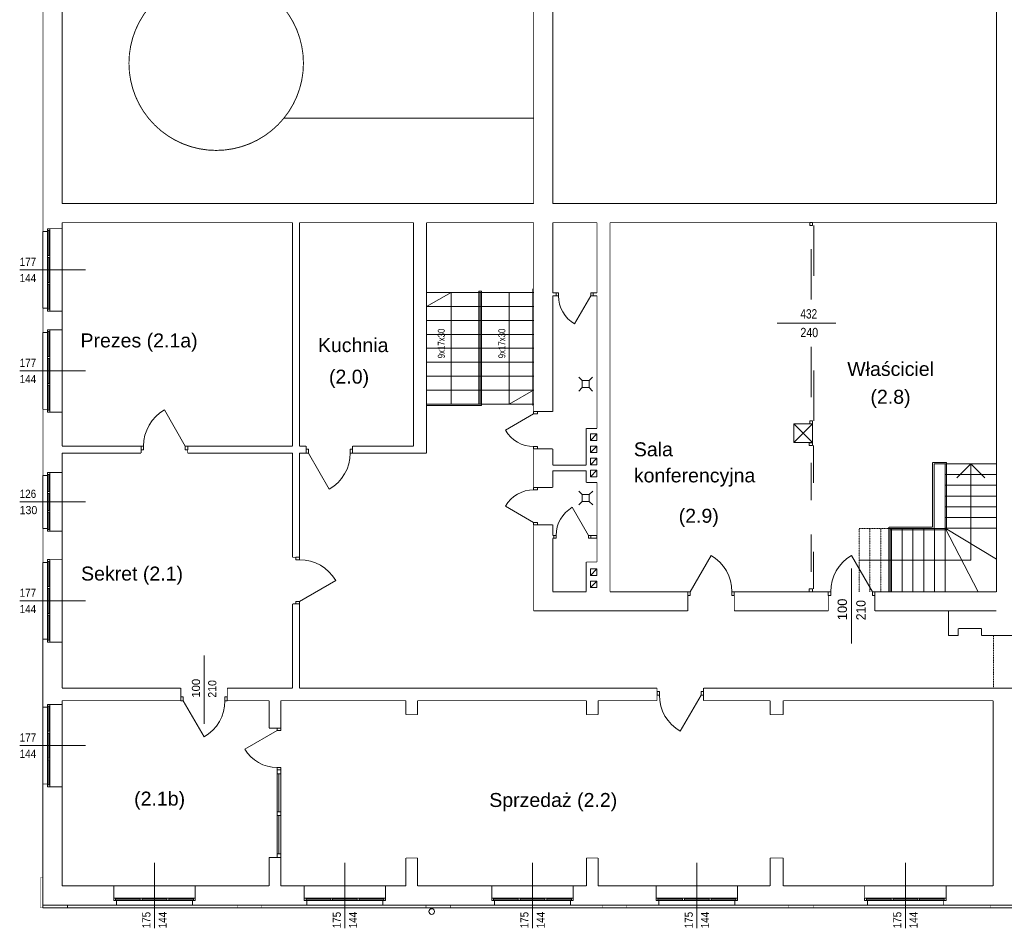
# Model space of a CAD drawing. Header units: millimetres. Extents: x 27545 to 248933, y 18062 to 157451.
# Tile 8 of 19: x 125041 to 146190, y 22548 to 42068. Entities that reach past the tile are written whole.
import ezdxf
from ezdxf.enums import TextEntityAlignment as Align

# ---------------------------------------------------------------- set-up
doc = ezdxf.new("R2010")
doc.units = ezdxf.units.MM
doc.linetypes.add('PRZER__D_UGIE_KRESKI', pattern=[0.352778, 0.282222, -0.070556])
doc.linetypes.add('PRZERYWANA', pattern=[0.2, 0.05, -0.05, 0.05, -0.05])
for name, color, linetype, lineweight in [('BLOKI_TEKSTOWE', 7, 'Continuous', 0), ('ECIANY_WEWNETRZNE', 7, 'Continuous', 0), ('ECIANY_ZEWNETRZNE', 7, 'Continuous', 0), ('KONSTRUKCJE_SPECJALNE', 7, 'Continuous', 0), ('LINIE_I_KRESKI', 7, 'Continuous', 0), ('MEBLE_I_WYPOSA_ENIE', 7, 'Continuous', 0), ('OSIE_KONSTRUKCYJNE', 7, 'Continuous', 0), ('SCIANY_PODDASZA', 7, 'Continuous', 0)]:
    doc.layers.add(name, color=color, linetype=linetype, lineweight=lineweight)
doc.styles.get("Standard").update_dxf_attribs({"font": 'arial.ttf'})

# ---------------------------------------------------------------- blocks, each defined once
blk = doc.blocks.new('TEXT_1382')
at = {"color": 5, "width": 0.867857}
blk.add_text('175', height=0.175, rotation=90, dxfattribs=at).set_placement((3.208, -0.44))
blk = doc.blocks.new('TEXT_1383')
at = {"color": 5, "width": 0.867857}
blk.add_text('144', height=0.175, rotation=90, dxfattribs=at).set_placement((3.558, -0.44))
blk = doc.blocks.new('TEXT_1384')
at = {"color": 5, "width": 0.867857}
blk.add_text('175', height=0.175, rotation=90, dxfattribs=at).set_placement((7.298, -0.44))
blk = doc.blocks.new('TEXT_1385')
at = {"color": 5, "width": 0.867857}
blk.add_text('144', height=0.175, rotation=90, dxfattribs=at).set_placement((7.648, -0.44))
blk = doc.blocks.new('TEXT_1386')
at = {"color": 5, "width": 0.867857}
blk.add_text('175', height=0.175, rotation=90, dxfattribs=at).set_placement((11.328, -0.44))
blk = doc.blocks.new('TEXT_1387')
at = {"color": 5, "width": 0.867857}
blk.add_text('144', height=0.175, rotation=90, dxfattribs=at).set_placement((11.678, -0.44))
blk = doc.blocks.new('TEXT_1388')
at = {"color": 5, "width": 0.867857}
blk.add_text('175', height=0.175, rotation=90, dxfattribs=at).set_placement((14.858, -0.44))
blk = doc.blocks.new('TEXT_1389')
at = {"color": 5, "width": 0.867857}
blk.add_text('144', height=0.175, rotation=90, dxfattribs=at).set_placement((15.208, -0.44))
blk = doc.blocks.new('TEXT_1390')
at = {"color": 5, "width": 0.867857}
blk.add_text('175', height=0.175, rotation=90, dxfattribs=at).set_placement((19.338, -0.44))
blk = doc.blocks.new('TEXT_1391')
at = {"color": 5, "width": 0.867857}
blk.add_text('144', height=0.175, rotation=90, dxfattribs=at).set_placement((19.688, -0.44))
blk = doc.blocks.new('TEXT_1428')
at = {"color": 5, "width": 0.867857}
blk.add_text('177', height=0.175, rotation=360, dxfattribs=at).set_placement((0.4, 3.572))
blk = doc.blocks.new('TEXT_1429')
at = {"color": 5, "width": 0.867857}
blk.add_text('144', height=0.175, rotation=360, dxfattribs=at).set_placement((0.4, 3.222))
blk = doc.blocks.new('TEXT_1468')
at = {"color": 5, "width": 0.867857}
blk.add_text('177', height=0.175, rotation=360, dxfattribs=at).set_placement((0.4, 6.682))
blk = doc.blocks.new('TEXT_1469')
at = {"color": 5, "width": 0.867857}
blk.add_text('144', height=0.175, rotation=360, dxfattribs=at).set_placement((0.4, 6.332))
blk = doc.blocks.new('TEXT_1470')
at = {"color": 5, "width": 0.867857}
blk.add_text('126', height=0.175, rotation=360, dxfattribs=at).set_placement((0.4, 8.807))
blk = doc.blocks.new('TEXT_1471')
at = {"color": 5, "width": 0.925715}
blk.add_text('130', height=0.175, rotation=360, dxfattribs=at).set_placement((0.4, 8.457))
blk = doc.blocks.new('TEXT_1472')
at = {"color": 5, "width": 0.867857}
blk.add_text('177', height=0.175, rotation=360, dxfattribs=at).set_placement((0.4, 13.792))
blk = doc.blocks.new('TEXT_1473')
at = {"color": 5, "width": 0.867857}
blk.add_text('144', height=0.175, rotation=360, dxfattribs=at).set_placement((0.4, 13.442))
blk = doc.blocks.new('TEXT_1474')
at = {"color": 5, "width": 0.867857}
blk.add_text('177', height=0.175, rotation=360, dxfattribs=at).set_placement((0.4, 11.622))
blk = doc.blocks.new('TEXT_1475')
at = {"color": 5, "width": 0.867857}
blk.add_text('144', height=0.175, rotation=360, dxfattribs=at).set_placement((0.4, 11.272))
blk = doc.blocks.new('TEXT_1490')
at = {"color": 5, "width": 0.771429}
blk.add_text('432', height=0.2, rotation=360, dxfattribs=at).set_placement((17.17, 12.66))
blk = doc.blocks.new('TEXT_1491')
at = {"color": 5, "width": 0.816807}
blk.add_text('240', height=0.2, rotation=360, dxfattribs=at).set_placement((17.17, 12.26))
blk = doc.blocks.new('TEXT_1492')
at = {"color": 5, "width": 0.991837}
blk.add_text('100', height=0.2, rotation=90, dxfattribs=at).set_placement((18.169, 6.18))
blk = doc.blocks.new('TEXT_1493')
at = {"color": 5, "width": 0.925715}
blk.add_text('210', height=0.2, rotation=90, dxfattribs=at).set_placement((18.569, 6.18))
blk = doc.blocks.new('TEXT_1494')
at = {"color": 5, "width": 0.991837}
blk.add_text('100', height=0.175, rotation=90, dxfattribs=at).set_placement((4.273, 4.515))
blk = doc.blocks.new('TEXT_1495')
at = {"color": 5, "width": 0.925715}
blk.add_text('210', height=0.175, rotation=90, dxfattribs=at).set_placement((4.623, 4.515))
blk = doc.blocks.new('TEXT_17')
at = {"color": 7, "width": 0.804396}
blk.add_text('9x17x30', height=0.15, rotation=90, dxfattribs=at).set_placement((10.756, 11.805), align=Align.MIDDLE_LEFT)
blk = doc.blocks.new('TEXT_19')
at = {"color": 7, "width": 0.804396}
blk.add_text('9x17x30', height=0.15, rotation=90, dxfattribs=at).set_placement((9.456, 11.805), align=Align.MIDDLE_LEFT)

msp = doc.modelspace()

# ---------------------------------------------------------------- linework, layer by layer
at = {"layer": 'ECIANY_WEWNETRZNE', "color": 7, "linetype": 'Continuous'}
for p, q in [((146020.54871, 43998.12089), (146020.54871, 38118.12089)), ((142070.54871, 37708.12089), (142010.54871, 37708.12089)), ((146020.54871, 37708.12089), (146020.54871, 29778.12089)), ((142070.54871, 32978.12089), (142070.54871, 33388.12089)), ((142010.54871, 32988.12089), (142010.54871, 32978.12089)), ((142070.54871, 32978.12089), (142010.54871, 32978.12089)), ((142010.54871, 29778.12089), (142070.54871, 29778.12089))]:
    msp.add_line(p, q, dxfattribs=at)
at = {"layer": 'ECIANY_WEWNETRZNE', "color": 30, "linetype": 'Continuous'}
for p, q in [((142010.54871, 37648.12089), (142010.54871, 37708.12089)), ((142010.54871, 37708.12089), (142070.54871, 37708.12089)), ((142070.54871, 37648.12089), (142010.54871, 37648.12089)), ((142070.54871, 37708.12089), (142070.54871, 37648.12089)), ((142100.54871, 37648.12089), (142100.54871, 36568.12089)), ((142040.54871, 37138.12089), (142040.54871, 36058.12089)), ((142040.54871, 33958.12089), (142040.54871, 35038.12089)), ((142100.54871, 33448.12089), (142100.54871, 34528.12089)), ((128598.33401, 32908.12089), (128149.13401, 33686.15812)), ((136080.54871, 33648.12089), (136080.54871, 33597.32089)), ((136160.54871, 33648.12089), (136080.54871, 33648.12089)), ((136160.54871, 33597.32089), (136160.54871, 33648.12089)), ((136080.54871, 33597.32089), (135475.71657, 33248.12089)), ((136080.54871, 33597.32089), (136160.54871, 33597.32089)), ((142070.54871, 33448.12089), (142010.54871, 33448.12089)), ((142010.54871, 33448.12089), (142010.54871, 33388.12089)), ((142070.54871, 33388.12089), (142070.54871, 33448.12089)), ((142010.54871, 33388.12089), (142070.54871, 33388.12089)), ((127649.13401, 32908.12089), (127699.93401, 32908.12089)), ((127649.13401, 32828.12089), (127649.13401, 32908.12089)), ((127699.93401, 32828.12089), (127649.13401, 32828.12089)), ((127699.93401, 32908.12089), (127699.93401, 32828.12089)), ((128649.13401, 32908.12089), (128598.33401, 32908.12089)), ((128598.33401, 32908.12089), (128598.33401, 32828.12089)), ((128598.33401, 32828.12089), (128649.13401, 32828.12089)), ((128649.13401, 32828.12089), (128649.13401, 32908.12089)), ((131242.4048, 32838.12089), (131191.6048, 32838.12089)), ((131191.6048, 32838.12089), (131191.6048, 32758.12089)), ((131242.4048, 32758.12089), (131242.4048, 32838.12089)), ((132140.8048, 32758.12089), (132140.8048, 32838.12089)), ((132140.8048, 32838.12089), (132191.6048, 32838.12089)), ((132191.6048, 32838.12089), (132191.6048, 32758.12089)), ((136080.54871, 32848.12089), (136080.54871, 32898.92089)), ((136080.54871, 32898.92089), (136160.54871, 32898.92089)), ((136160.54871, 32848.12089), (136080.54871, 32848.12089)), ((136160.54871, 32898.92089), (136160.54871, 32848.12089)), ((142000.54871, 32918.12089), (142000.54871, 32978.12089)), ((142000.54871, 32978.12089), (142070.54871, 32978.12089)), ((142070.54871, 32918.12089), (142000.54871, 32918.12089)), ((142070.54871, 32978.12089), (142070.54871, 32918.12089)), ((142095.14871, 32918.12089), (142095.14871, 32118.12089)), ((131191.6048, 32758.12089), (131242.4048, 32758.12089)), ((131242.4048, 32758.12089), (131691.6048, 31980.08367)), ((132191.6048, 32758.12089), (132140.8048, 32758.12089)), ((142044.34871, 32548.12089), (142044.34871, 31748.12089)), ((136080.54871, 32018.32339), (136080.54871, 31967.52339)), ((136160.54871, 32018.32339), (136080.54871, 32018.32339)), ((136080.54871, 31967.52339), (136160.54871, 31967.52339)), ((136160.54871, 31967.52339), (136160.54871, 32018.32339)), ((136080.54871, 31269.12339), (135475.71657, 31618.32339)), ((136080.54871, 31218.32339), (136080.54871, 31269.12339)), ((136080.54871, 31269.12339), (136160.54871, 31269.12339)), ((136160.54871, 31218.32339), (136080.54871, 31218.32339)), ((136160.54871, 31269.12339), (136160.54871, 31218.32339)), ((142044.34871, 30208.12089), (142044.34871, 31008.12089)), ((130970.54871, 30467.32089), (130970.54871, 30518.12089)), ((130970.54871, 30518.12089), (131050.54871, 30518.12089)), ((131050.54871, 30467.32089), (130970.54871, 30467.32089)), ((131050.54871, 30518.12089), (131050.54871, 30467.32089)), ((139441.34871, 29778.12089), (139890.54871, 30556.15812)), ((142095.14871, 29838.12089), (142095.14871, 30638.12089)), ((143358.94338, 29778.12089), (142909.74338, 30556.15812)), ((131050.54871, 29568.92089), (131828.58594, 30018.12089)), ((142070.54871, 29838.12089), (142000.54871, 29838.12089)), ((142000.54871, 29838.12089), (142000.54871, 29778.12089)), ((142070.54871, 29778.12089), (142070.54871, 29838.12089)), ((139390.54871, 29778.12089), (139441.34871, 29778.12089)), ((139390.54871, 29698.12089), (139390.54871, 29778.12089)), ((139441.34871, 29698.12089), (139390.54871, 29698.12089)), ((139441.34871, 29778.12089), (139441.34871, 29698.12089)), ((140390.54871, 29778.12089), (140339.74871, 29778.12089)), ((140339.74871, 29778.12089), (140339.74871, 29698.12089)), ((140339.74871, 29698.12089), (140390.54871, 29698.12089)), ((140390.54871, 29698.12089), (140390.54871, 29778.12089)), ((142000.54871, 29778.12089), (142070.54871, 29778.12089)), ((142409.74338, 29778.12089), (142460.54338, 29778.12089)), ((142409.74338, 29698.12089), (142409.74338, 29778.12089)), ((142460.54338, 29698.12089), (142409.74338, 29698.12089)), ((142460.54338, 29778.12089), (142460.54338, 29698.12089)), ((143409.74338, 29778.12089), (143358.94338, 29778.12089)), ((143358.94338, 29778.12089), (143358.94338, 29698.12089)), ((143358.94338, 29698.12089), (143409.74338, 29698.12089)), ((143409.74338, 29698.12089), (143409.74338, 29778.12089)), ((131050.54871, 29568.92089), (130970.54871, 29568.92089)), ((130970.54871, 29568.92089), (130970.54871, 29518.12089)), ((130970.54871, 29518.12089), (131050.54871, 29518.12089)), ((131050.54871, 29518.12089), (131050.54871, 29568.92089)), ((128551.34871, 27518.12089), (128500.54871, 27518.12089)), ((128500.54871, 27518.12089), (128500.54871, 27438.12089)), ((128551.34871, 27438.12089), (128551.34871, 27518.12089)), ((129449.74871, 27438.12089), (129449.74871, 27518.12089)), ((129449.74871, 27518.12089), (129500.54871, 27518.12089)), ((129500.54871, 27518.12089), (129500.54871, 27438.12089)), ((138781.34871, 27638.12089), (138730.54871, 27638.12089)), ((138730.54871, 27638.12089), (138730.54871, 27558.12089)), ((138730.54871, 27558.12089), (138781.34871, 27558.12089)), ((138781.34871, 27558.12089), (138781.34871, 27638.12089)), ((139679.74871, 27558.12089), (139230.54871, 26780.08367)), ((139679.74871, 27558.12089), (139679.74871, 27638.12089)), ((139679.74871, 27638.12089), (139730.54871, 27638.12089)), ((139730.54871, 27558.12089), (139679.74871, 27558.12089)), ((139730.54871, 27638.12089), (139730.54871, 27558.12089)), ((128500.54871, 27438.12089), (128551.34871, 27438.12089)), ((128551.34871, 27438.12089), (129000.54871, 26660.08367)), ((129500.54871, 27438.12089), (129449.74871, 27438.12089)), ((130569.13951, 26799.23648), (129877.70483, 26400.03648)), ((130569.13951, 26850.03648), (130569.13951, 26799.23648)), ((130649.13951, 26850.03648), (130569.13951, 26850.03648)), ((130569.13951, 26799.23648), (130649.13951, 26799.23648)), ((130649.13951, 26799.23648), (130649.13951, 26850.03648)), ((130569.13951, 25950.03648), (130569.13951, 26000.83648)), ((130569.13951, 26000.83648), (130649.13951, 26000.83648)), ((130569.13951, 25950.03648), (130569.13951, 24070.16326)), ((130649.13951, 25950.03648), (130569.13951, 25950.03648)), ((130649.13951, 25950.03648), (130569.13951, 25950.03648)), ((130649.13951, 25870.03648), (130569.13951, 25870.03648)), ((130609.13951, 25870.03648), (130609.13951, 25050.09987)), ((130649.13951, 26000.83648), (130649.13951, 25950.03648)), ((130649.13951, 24070.16326), (130649.13951, 25950.03648)), ((130649.13951, 25050.09987), (130569.13951, 25050.09987)), ((130649.13951, 24970.09987), (130569.13951, 24970.09987)), ((130609.13951, 24970.09987), (130609.13951, 24150.16326)), ((130649.13951, 24150.16326), (130569.13951, 24150.16326)), ((130569.13951, 24070.16326), (130649.13951, 24070.16326))]:
    msp.add_line(p, q, dxfattribs=at)
at = {"layer": 'ECIANY_WEWNETRZNE', "color": 161, "linetype": 'Continuous'}
for p, q in [((141310.54871, 35548.12089), (142570.54871, 35548.12089)), ((142909.74338, 28668.12089), (142909.74338, 30278.12089)), ((129000.54871, 28408.12089), (129000.54871, 26938.12089))]:
    msp.add_line(p, q, dxfattribs=at)
at = {"layer": 'ECIANY_WEWNETRZNE', "color": 1, "linetype": 'Continuous'}
for p, q in [((142070.54871, 33388.12089), (141670.54871, 33388.12089)), ((141670.54871, 33388.12089), (141670.54871, 32988.12089)), ((141670.54871, 32988.12089), (142070.54871, 33388.12089)), ((142070.54871, 32988.12089), (141670.54871, 33388.12089)), ((142070.54871, 32988.12089), (142070.54871, 33388.12089)), ((141670.54871, 32988.12089), (142070.54871, 32988.12089))]:
    msp.add_line(p, q, dxfattribs=at)
at = {"layer": 'ECIANY_WEWNETRZNE', "color": 196, "linetype": 'Continuous', "const_width": 20}
for points in [[(136080.54871, 43998.12089), (136080.54871, 38118.12089)], [(136490.54871, 38118.12089), (136490.54871, 43998.12089)], [(146020.54871, 41728.12089), (146020.54871, 38118.12089)], [(136080.54871, 38118.12089), (125950.54871, 38118.12089)], [(146020.54871, 38118.12089), (136490.54871, 38118.12089)], [(125950.54871, 37708.12089), (130900.54871, 37708.12089)], [(130900.54871, 37708.12089), (130900.54871, 32908.12089)], [(131050.54871, 32908.12089), (131050.54871, 37708.12089)], [(131050.54871, 37708.12089), (133500.54871, 37708.12089)], [(133500.54871, 37708.12089), (133500.54871, 32908.12089)], [(133780.54871, 37708.12089), (136080.54871, 37708.12089)], [(133780.54871, 32758.12089), (133780.54871, 37708.12089)], [(136080.54871, 37708.12089), (136080.54871, 33648.12089)], [(136490.54871, 37708.12089), (137440.54871, 37708.12089)], [(136490.54871, 36197.8443), (136490.54871, 37708.12089)], [(137440.54871, 37708.12089), (137440.54871, 36197.8443)], [(137720.54871, 37708.12089), (142010.54871, 37708.12089)], [(137720.54871, 33288.12089), (137720.54871, 37708.12089)], [(142070.54871, 37708.12089), (146020.54871, 37708.12089)], [(146020.54871, 37708.12089), (146020.54871, 29778.12089)], [(136490.54871, 33648.12089), (136490.54871, 36137.8443)], [(137440.54871, 36137.8443), (137440.54871, 33288.12089)], [(136080.54871, 33648.12089), (136490.54871, 33648.12089)], [(137440.54871, 33288.12089), (137210.54871, 33288.12089)], [(137210.54871, 33288.12089), (137210.54871, 32498.12089)], [(137720.54871, 32128.12089), (137720.54871, 33288.12089)], [(127649.13401, 32908.12089), (125950.54871, 32908.12089)], [(127649.13401, 32758.12089), (127649.13401, 32908.12089)], [(128649.13401, 32758.12089), (128649.13401, 32908.12089)], [(130900.54871, 32908.12089), (128649.13401, 32908.12089)], [(130900.54871, 32908.12089), (130850.54871, 32908.12089)], [(131191.6048, 32908.12089), (131050.54871, 32908.12089)], [(131191.6048, 32758.12089), (131191.6048, 32908.12089)], [(132191.6048, 32758.12089), (132191.6048, 32908.12089)], [(133500.54871, 32908.12089), (132191.6048, 32908.12089)], [(136080.54871, 32848.12089), (136490.54871, 32848.12089)], [(136080.54871, 32848.12089), (136080.54871, 32018.32339)], [(136490.54871, 32498.12089), (136490.54871, 32848.12089)], [(125950.54871, 32758.12089), (127649.13401, 32758.12089)], [(128649.13401, 32758.12089), (130900.54871, 32758.12089)], [(130850.54871, 32758.12089), (130900.54871, 32758.12089)], [(130900.54871, 32758.12089), (130900.54871, 30518.12089)], [(131050.54871, 30518.12089), (131050.54871, 32758.12089)], [(131050.54871, 32758.12089), (131191.6048, 32758.12089)], [(132191.6048, 32758.12089), (133780.54871, 32758.12089)], [(136490.54871, 32018.32339), (136490.54871, 32378.12089)], [(137210.54871, 32378.12089), (137210.54871, 32128.12089)], [(136080.54871, 32018.32339), (136490.54871, 32018.32339)], [(137210.54871, 32128.12089), (137440.54871, 32128.12089)], [(137440.54871, 32128.12089), (137440.54871, 30418.12089)], [(137720.54871, 30418.12089), (137720.54871, 32128.12089)], [(136080.54871, 31218.32339), (136490.54871, 31218.32339)], [(136080.54871, 31218.32339), (136080.54871, 29368.12089)], [(136490.54871, 30988.12089), (136490.54871, 31218.32339)], [(136490.54871, 29778.12089), (136490.54871, 30928.12089)], [(130900.54871, 30518.12089), (131050.54871, 30518.12089)], [(137440.54871, 30418.12089), (137210.54871, 30418.12089)], [(137210.54871, 30418.12089), (137210.54871, 29778.12089)], [(137720.54871, 29778.12089), (137720.54871, 30418.12089)], [(137210.54871, 29778.12089), (136490.54871, 29778.12089)], [(139390.54871, 29778.12089), (137720.54871, 29778.12089)], [(139390.54871, 29368.12089), (139390.54871, 29778.12089)], [(140390.54871, 29368.12089), (140390.54871, 29778.12089)], [(142409.74338, 29778.12089), (140390.54871, 29778.12089)], [(142409.74338, 29368.12089), (142409.74338, 29778.12089)], [(143409.74338, 29368.12089), (143409.74338, 29778.12089)], [(146020.54871, 29778.12089), (143409.74338, 29778.12089)], [(130900.54871, 29518.12089), (131050.54871, 29518.12089)], [(130900.54871, 29518.12089), (130900.54871, 27708.12089)], [(131050.54871, 27708.12089), (131050.54871, 29518.12089)], [(136080.54871, 29368.12089), (139390.54871, 29368.12089)], [(140390.54871, 29368.12089), (142409.74338, 29368.12089)], [(143409.74338, 29368.12089), (146020.54871, 29368.12089)], [(145201.24451, 29368.12089), (144990.54871, 29368.12089)], [(144990.54871, 29368.12089), (144990.54871, 28838.12089)], [(145701.24451, 29368.12089), (145201.24451, 29368.12089)], [(146020.54871, 29368.12089), (145701.24451, 29368.12089)], [(145701.24451, 28988.12089), (145201.24451, 28988.12089)], [(145201.24451, 28838.12089), (145201.24451, 28988.12089)], [(145701.24451, 28838.12089), (145701.24451, 28988.12089)], [(144990.54871, 28838.12089), (145201.24451, 28838.12089)], [(145701.24451, 28838.12089), (146020.54871, 28838.12089)], [(146020.54871, 28838.12089), (146430.54871, 28838.12089)], [(128500.54871, 27708.12089), (125950.54871, 27708.12089)], [(128500.54871, 27708.12089), (128500.54871, 27438.12089)], [(129500.54871, 27708.12089), (129500.54871, 27438.12089)], [(130900.54871, 27708.12089), (129500.54871, 27708.12089)], [(138730.54871, 27708.12089), (131050.54871, 27708.12089)], [(138730.54871, 27708.12089), (138730.54871, 27438.12089)], [(139730.54871, 27708.12089), (139730.54871, 27438.12089)], [(146359.77103, 27708.12089), (139730.54871, 27708.12089)], [(125950.54871, 27438.12089), (128500.54871, 27438.12089)], [(129500.54871, 27438.12089), (130399.13951, 27438.12089)], [(130399.13951, 27438.12089), (130399.13951, 26850.03648)], [(130649.13951, 26850.03648), (130649.13951, 27438.12089)], [(130649.13951, 27438.12089), (133337.47589, 27438.12089)], [(133337.47589, 27438.12089), (133337.47589, 27137.99411)], [(133587.47589, 27137.99411), (133587.47589, 27438.12089)], [(133587.47589, 27438.12089), (137215.11652, 27438.12089)], [(137215.11652, 27438.12089), (137215.11652, 27137.99411)], [(137465.11652, 27137.99411), (137465.11652, 27438.12089)], [(137465.11652, 27438.12089), (138730.54871, 27438.12089)], [(139730.54871, 27438.12089), (141160.54871, 27438.12089)], [(141160.54871, 27438.12089), (141160.54871, 27137.99411)], [(141440.54871, 27137.99411), (141440.54871, 27438.12089)], [(141440.54871, 27438.12089), (145949.77103, 27438.12089)], [(145949.77103, 27438.12089), (145949.77103, 23458.12089)], [(133337.47589, 27137.99411), (133587.47589, 27137.99411)], [(137215.11652, 27137.99411), (137465.11652, 27137.99411)], [(141160.54871, 27137.99411), (141440.54871, 27137.99411)], [(130399.13951, 26850.03648), (130649.13951, 26850.03648)], [(130399.13951, 24070.16326), (130649.13951, 24070.16326)], [(130399.13951, 24070.16326), (130399.13951, 23458.12089)], [(130649.13951, 23458.12089), (130649.13951, 24070.16326)], [(133587.47589, 24058.12089), (133337.47589, 24058.12089)], [(133337.47589, 24058.12089), (133337.47589, 23458.12089)], [(133587.47589, 23458.12089), (133587.47589, 24058.12089)], [(137465.11652, 24058.12089), (137215.11652, 24058.12089)], [(137215.11652, 24058.12089), (137215.11652, 23458.12089)], [(137465.11652, 23458.12089), (137465.11652, 24058.12089)], [(141440.54871, 24058.12089), (141160.54871, 24058.12089)], [(141160.54871, 24058.12089), (141160.54871, 23458.12089)], [(141440.54871, 23458.12089), (141440.54871, 24058.12089)]]:
    msp.add_lwpolyline(points, dxfattribs=at)
at = {"layer": 'ECIANY_WEWNETRZNE', "color": 30, "linetype": 'Continuous'}
for centre, radius, start, end in [((128598.33401, 32908.12089), 898.4, 120, 180), ((136080.54871, 33597.32089), 698.4, 209.999999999, 270), ((131242.4048, 32758.12089), 898.4, 300, 0), ((136080.54871, 31269.12339), 698.4, 90, 150.000000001), ((131050.54871, 29568.92089), 898.4, 29.999999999, 90), ((139441.34871, 29778.12089), 898.4, 0, 60), ((143358.94338, 29778.12089), 898.4, 120, 180), ((139679.74871, 27558.12089), 898.4, 180, 240), ((128551.34871, 27438.12089), 898.4, 300, 0), ((130569.13951, 26799.23648), 798.4, 209.999999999, 270)]:
    msp.add_arc(centre, radius, start, end, dxfattribs=at)
at = {"layer": 'ECIANY_ZEWNETRZNE', "color": 30, "linetype": 'Continuous'}
for p, q in [((125540.54871, 37518.12089), (125540.54871, 35868.12089)), ((125690.54871, 37578.12089), (125640.54871, 37578.12089)), ((125640.54871, 37578.12089), (125640.54871, 35808.12089)), ((125640.54871, 37538.12089), (125690.54871, 37538.12089)), ((125665.54871, 37001.45423), (125665.54871, 37538.12089)), ((125690.54871, 35808.12089), (125690.54871, 37578.12089)), ((125950.54871, 35808.12089), (125950.54871, 37578.12089)), ((125640.54871, 37001.45423), (125690.54871, 37001.45423)), ((125640.54871, 36961.45423), (125690.54871, 36961.45423)), ((125665.54871, 36424.78756), (125665.54871, 36961.45423)), ((125640.54871, 36424.78756), (125690.54871, 36424.78756)), ((125640.54871, 36384.78756), (125690.54871, 36384.78756)), ((125665.54871, 35848.12089), (125665.54871, 36384.78756)), ((125640.54871, 35848.12089), (125690.54871, 35848.12089)), ((125640.54871, 35808.12089), (125690.54871, 35808.12089)), ((125540.54871, 35348.12089), (125540.54871, 33698.12089)), ((125690.54871, 35408.12089), (125640.54871, 35408.12089)), ((125640.54871, 35408.12089), (125640.54871, 33638.12089)), ((125640.54871, 35368.12089), (125690.54871, 35368.12089)), ((125665.54871, 34831.45423), (125665.54871, 35368.12089)), ((125690.54871, 33638.12089), (125690.54871, 35408.12089)), ((125950.54871, 33638.12089), (125950.54871, 35408.12089)), ((125640.54871, 34831.45423), (125690.54871, 34831.45423)), ((125640.54871, 34791.45423), (125690.54871, 34791.45423)), ((125665.54871, 34254.78756), (125665.54871, 34791.45423)), ((125640.54871, 34254.78756), (125690.54871, 34254.78756)), ((125640.54871, 34214.78756), (125690.54871, 34214.78756)), ((125665.54871, 33678.12089), (125665.54871, 34214.78756)), ((125640.54871, 33678.12089), (125690.54871, 33678.12089)), ((125640.54871, 33638.12089), (125690.54871, 33638.12089)), ((125540.54871, 32278.12089), (125540.54871, 31138.12089)), ((125690.54871, 32338.12089), (125640.54871, 32338.12089)), ((125640.54871, 32338.12089), (125640.54871, 31078.12089)), ((125640.54871, 32298.12089), (125690.54871, 32298.12089)), ((125665.54871, 31931.45423), (125665.54871, 32298.12089)), ((125690.54871, 31078.12089), (125690.54871, 32338.12089)), ((125950.54871, 31078.12089), (125950.54871, 32338.12089)), ((125640.54871, 31931.45423), (125690.54871, 31931.45423)), ((125640.54871, 31891.45423), (125690.54871, 31891.45423)), ((125665.54871, 31524.78756), (125665.54871, 31891.45423)), ((125640.54871, 31524.78756), (125690.54871, 31524.78756)), ((125640.54871, 31484.78756), (125690.54871, 31484.78756)), ((125665.54871, 31118.12089), (125665.54871, 31484.78756)), ((125640.54871, 31118.12089), (125690.54871, 31118.12089)), ((125640.54871, 31078.12089), (125690.54871, 31078.12089)), ((125690.54871, 30468.12089), (125640.54871, 30468.12089)), ((125640.54871, 30468.12089), (125640.54871, 28698.12089)), ((125690.54871, 28698.12089), (125690.54871, 30468.12089)), ((125950.54871, 28698.12089), (125950.54871, 30468.12089)), ((125540.54871, 30408.12089), (125540.54871, 28758.12089)), ((125640.54871, 30428.12089), (125690.54871, 30428.12089)), ((125665.54871, 29891.45423), (125665.54871, 30428.12089)), ((125640.54871, 29891.45423), (125690.54871, 29891.45423)), ((125640.54871, 29851.45423), (125690.54871, 29851.45423)), ((125665.54871, 29314.78756), (125665.54871, 29851.45423)), ((125640.54871, 29314.78756), (125690.54871, 29314.78756)), ((125640.54871, 29274.78756), (125690.54871, 29274.78756)), ((125665.54871, 28738.12089), (125665.54871, 29274.78756)), ((125640.54871, 28738.12089), (125690.54871, 28738.12089)), ((125640.54871, 28698.12089), (125690.54871, 28698.12089)), ((125540.54871, 27298.12089), (125540.54871, 25648.12089)), ((125690.54871, 27358.12089), (125640.54871, 27358.12089)), ((125640.54871, 27358.12089), (125640.54871, 25588.12089)), ((125640.54871, 27318.12089), (125690.54871, 27318.12089)), ((125665.54871, 26781.45423), (125665.54871, 27318.12089)), ((125690.54871, 25588.12089), (125690.54871, 27358.12089)), ((125950.54871, 25588.12089), (125950.54871, 27358.12089)), ((125640.54871, 26781.45423), (125690.54871, 26781.45423)), ((125640.54871, 26741.45423), (125690.54871, 26741.45423)), ((125665.54871, 26204.78756), (125665.54871, 26741.45423)), ((125640.54871, 26204.78756), (125690.54871, 26204.78756)), ((125640.54871, 26164.78756), (125690.54871, 26164.78756)), ((125665.54871, 25628.12089), (125665.54871, 26164.78756)), ((125640.54871, 25628.12089), (125690.54871, 25628.12089)), ((125640.54871, 25588.12089), (125690.54871, 25588.12089)), ((128810.54871, 23458.12089), (127060.54871, 23458.12089)), ((132900.54871, 23458.12089), (131150.54871, 23458.12089)), ((136930.54871, 23458.12089), (135180.54871, 23458.12089)), ((140460.54871, 23458.12089), (138710.54871, 23458.12089)), ((144940.54871, 23458.12089), (143190.54871, 23458.12089)), ((128810.54871, 23198.12089), (127060.54871, 23198.12089)), ((127060.54871, 23198.12089), (127060.54871, 23148.12089)), ((127060.54871, 23148.12089), (128810.54871, 23148.12089)), ((127100.54871, 23148.12089), (127100.54871, 23198.12089)), ((127630.54871, 23173.12089), (127100.54871, 23173.12089)), ((127630.54871, 23148.12089), (127630.54871, 23198.12089)), ((127670.54871, 23148.12089), (127670.54871, 23198.12089)), ((128200.54871, 23173.12089), (127670.54871, 23173.12089)), ((128200.54871, 23148.12089), (128200.54871, 23198.12089)), ((128240.54871, 23148.12089), (128240.54871, 23198.12089)), ((128770.54871, 23173.12089), (128240.54871, 23173.12089)), ((128770.54871, 23148.12089), (128770.54871, 23198.12089)), ((128810.54871, 23148.12089), (128810.54871, 23198.12089)), ((132900.54871, 23198.12089), (131150.54871, 23198.12089)), ((131150.54871, 23198.12089), (131150.54871, 23148.12089)), ((131150.54871, 23148.12089), (132900.54871, 23148.12089)), ((131190.54871, 23148.12089), (131190.54871, 23198.12089)), ((131720.54871, 23173.12089), (131190.54871, 23173.12089)), ((131720.54871, 23148.12089), (131720.54871, 23198.12089)), ((131760.54871, 23148.12089), (131760.54871, 23198.12089)), ((132290.54871, 23173.12089), (131760.54871, 23173.12089)), ((132290.54871, 23148.12089), (132290.54871, 23198.12089)), ((132330.54871, 23148.12089), (132330.54871, 23198.12089)), ((132860.54871, 23173.12089), (132330.54871, 23173.12089)), ((132860.54871, 23148.12089), (132860.54871, 23198.12089)), ((132900.54871, 23148.12089), (132900.54871, 23198.12089)), ((136930.54871, 23198.12089), (135180.54871, 23198.12089)), ((135180.54871, 23198.12089), (135180.54871, 23148.12089)), ((135180.54871, 23148.12089), (136930.54871, 23148.12089)), ((135220.54871, 23148.12089), (135220.54871, 23198.12089)), ((135750.54871, 23173.12089), (135220.54871, 23173.12089)), ((135750.54871, 23148.12089), (135750.54871, 23198.12089)), ((135790.54871, 23148.12089), (135790.54871, 23198.12089)), ((136320.54871, 23173.12089), (135790.54871, 23173.12089)), ((136320.54871, 23148.12089), (136320.54871, 23198.12089)), ((136360.54871, 23148.12089), (136360.54871, 23198.12089)), ((136890.54871, 23173.12089), (136360.54871, 23173.12089)), ((136890.54871, 23148.12089), (136890.54871, 23198.12089)), ((136930.54871, 23148.12089), (136930.54871, 23198.12089)), ((140460.54871, 23198.12089), (138710.54871, 23198.12089)), ((138710.54871, 23198.12089), (138710.54871, 23148.12089)), ((138710.54871, 23148.12089), (140460.54871, 23148.12089)), ((138750.54871, 23148.12089), (138750.54871, 23198.12089)), ((139280.54871, 23173.12089), (138750.54871, 23173.12089)), ((139280.54871, 23148.12089), (139280.54871, 23198.12089)), ((139320.54871, 23148.12089), (139320.54871, 23198.12089)), ((139850.54871, 23173.12089), (139320.54871, 23173.12089)), ((139850.54871, 23148.12089), (139850.54871, 23198.12089)), ((139890.54871, 23148.12089), (139890.54871, 23198.12089)), ((140420.54871, 23173.12089), (139890.54871, 23173.12089)), ((140420.54871, 23148.12089), (140420.54871, 23198.12089)), ((140460.54871, 23148.12089), (140460.54871, 23198.12089)), ((144940.54871, 23198.12089), (143190.54871, 23198.12089)), ((143190.54871, 23198.12089), (143190.54871, 23148.12089)), ((143190.54871, 23148.12089), (144940.54871, 23148.12089)), ((143230.54871, 23148.12089), (143230.54871, 23198.12089)), ((143760.54871, 23173.12089), (143230.54871, 23173.12089)), ((143760.54871, 23148.12089), (143760.54871, 23198.12089)), ((143800.54871, 23148.12089), (143800.54871, 23198.12089)), ((144330.54871, 23173.12089), (143800.54871, 23173.12089)), ((144330.54871, 23148.12089), (144330.54871, 23198.12089)), ((144370.54871, 23148.12089), (144370.54871, 23198.12089)), ((144900.54871, 23173.12089), (144370.54871, 23173.12089)), ((144900.54871, 23148.12089), (144900.54871, 23198.12089)), ((144940.54871, 23148.12089), (144940.54871, 23198.12089)), ((127120.54871, 23048.12089), (128750.54871, 23048.12089)), ((131210.54871, 23048.12089), (132840.54871, 23048.12089)), ((135240.54871, 23048.12089), (136870.54871, 23048.12089)), ((138770.54871, 23048.12089), (140400.54871, 23048.12089)), ((143250.54871, 23048.12089), (144880.54871, 23048.12089))]:
    msp.add_line(p, q, dxfattribs=at)
at = {"layer": 'ECIANY_ZEWNETRZNE', "color": 161, "linetype": 'Continuous'}
for p, q in [((125040.54871, 36693.12089), (126450.54871, 36693.12089)), ((125040.54871, 34523.12089), (126450.54871, 34523.12089)), ((125040.54871, 31708.12089), (126450.54871, 31708.12089)), ((125040.54871, 29583.12089), (126450.54871, 29583.12089)), ((125040.54871, 26473.12089), (126450.54871, 26473.12089)), ((127935.54871, 22548.12089), (127935.54871, 23958.12089)), ((132025.54871, 22548.12089), (132025.54871, 23958.12089)), ((136055.54871, 22548.12089), (136055.54871, 23958.12089)), ((139585.54871, 22548.12089), (139585.54871, 23958.12089)), ((144065.54871, 22548.12089), (144065.54871, 23958.12089))]:
    msp.add_line(p, q, dxfattribs=at)
at = {"layer": 'ECIANY_ZEWNETRZNE', "color": 1, "linetype": 'Continuous'}
for p, q in [((126070.54871, 23048.12089), (125540.54871, 23048.12089)), ((125540.54871, 23048.12089), (125540.54871, 22988.12089)), ((125540.54871, 22988.12089), (126070.54871, 22988.12089)), ((126070.54871, 22988.12089), (126070.54871, 23048.12089))]:
    msp.add_line(p, q, dxfattribs=at)
at = {"layer": 'ECIANY_ZEWNETRZNE', "color": 196, "linetype": 'Continuous'}
for points, const_width in [([(125540.54871, 44408.12089), (125540.54871, 37518.12089)], 20), ([(125950.54871, 38118.12089), (125950.54871, 43998.12089)], 20), ([(125950.54871, 37578.12089), (125950.54871, 37708.12089)], 20), ([(125540.54871, 37518.12089), (125640.54871, 37518.12089)], 20), ([(125640.54871, 37518.12089), (125640.54871, 37578.12089)], 20), ([(125640.54871, 37578.12089), (125950.54871, 37578.12089)], 20), ([(125540.54871, 35868.12089), (125640.54871, 35868.12089)], 20), ([(125540.54871, 35868.12089), (125540.54871, 35348.12089)], 20), ([(125640.54871, 35868.12089), (125640.54871, 35808.12089)], 20), ([(125640.54871, 35808.12089), (125950.54871, 35808.12089)], 20), ([(125950.54871, 35408.12089), (125950.54871, 35808.12089)], 20), ([(125540.54871, 35348.12089), (125640.54871, 35348.12089)], 20), ([(125640.54871, 35348.12089), (125640.54871, 35408.12089)], 20), ([(125640.54871, 35408.12089), (125950.54871, 35408.12089)], 20), ([(125540.54871, 33698.12089), (125640.54871, 33698.12089)], 20), ([(125540.54871, 33698.12089), (125540.54871, 32278.12089)], 20), ([(125640.54871, 33698.12089), (125640.54871, 33638.12089)], 20), ([(125640.54871, 33638.12089), (125950.54871, 33638.12089)], 20), ([(125950.54871, 32908.12089), (125950.54871, 33638.12089)], 20), ([(125950.54871, 32338.12089), (125950.54871, 32758.12089)], 20), ([(125540.54871, 32278.12089), (125640.54871, 32278.12089)], 20), ([(125640.54871, 32278.12089), (125640.54871, 32338.12089)], 20), ([(125640.54871, 32338.12089), (125950.54871, 32338.12089)], 20), ([(125540.54871, 31138.12089), (125640.54871, 31138.12089)], 20), ([(125540.54871, 31138.12089), (125540.54871, 30408.12089)], 20), ([(125640.54871, 31138.12089), (125640.54871, 31078.12089)], 20), ([(125640.54871, 31078.12089), (125950.54871, 31078.12089)], 20), ([(125950.54871, 30468.12089), (125950.54871, 31078.12089)], 20), ([(125640.54871, 30408.12089), (125640.54871, 30468.12089)], 20), ([(125640.54871, 30468.12089), (125950.54871, 30468.12089)], 20), ([(125540.54871, 30408.12089), (125640.54871, 30408.12089)], 20), ([(125540.54871, 28758.12089), (125640.54871, 28758.12089)], 20), ([(125540.54871, 28758.12089), (125540.54871, 27298.12089)], 20), ([(125640.54871, 28758.12089), (125640.54871, 28698.12089)], 20), ([(125640.54871, 28698.12089), (125950.54871, 28698.12089)], 20), ([(125950.54871, 27708.12089), (125950.54871, 28698.12089)], 20), ([(125540.54871, 27298.12089), (125640.54871, 27298.12089)], 20), ([(125640.54871, 27298.12089), (125640.54871, 27358.12089)], 20), ([(125640.54871, 27358.12089), (125950.54871, 27358.12089)], 20), ([(125950.54871, 27358.12089), (125950.54871, 27438.12089)], 20), ([(125540.54871, 25648.12089), (125640.54871, 25648.12089)], 20), ([(125540.54871, 25648.12089), (125540.54871, 23048.12089)], 20), ([(125640.54871, 25648.12089), (125640.54871, 25588.12089)], 20), ([(125640.54871, 25588.12089), (125950.54871, 25588.12089)], 20), ([(125950.54871, 23458.12089), (125950.54871, 25588.12089)], 20), ([(125540.54871, 23638.12089), (125480.54871, 23638.12089)], 10), ([(125480.54871, 23638.12089), (125480.54871, 22988.12089)], 10), ([(127060.54871, 23458.12089), (125950.54871, 23458.12089)], 20), ([(127060.54871, 23148.12089), (127060.54871, 23458.12089)], 20), ([(128810.54871, 23148.12089), (128810.54871, 23458.12089)], 20), ([(130399.13951, 23458.12089), (128810.54871, 23458.12089)], 20), ([(131150.54871, 23458.12089), (130649.13951, 23458.12089)], 20), ([(131150.54871, 23148.12089), (131150.54871, 23458.12089)], 20), ([(132900.54871, 23148.12089), (132900.54871, 23458.12089)], 20), ([(133337.47589, 23458.12089), (132900.54871, 23458.12089)], 20), ([(135180.54871, 23458.12089), (133587.47589, 23458.12089)], 20), ([(135180.54871, 23148.12089), (135180.54871, 23458.12089)], 20), ([(136930.54871, 23148.12089), (136930.54871, 23458.12089)], 20), ([(137215.11652, 23458.12089), (136930.54871, 23458.12089)], 20), ([(138710.54871, 23458.12089), (137465.11652, 23458.12089)], 20), ([(138710.54871, 23148.12089), (138710.54871, 23458.12089)], 20), ([(140460.54871, 23148.12089), (140460.54871, 23458.12089)], 20), ([(141160.54871, 23458.12089), (140460.54871, 23458.12089)], 20), ([(143190.54871, 23458.12089), (141440.54871, 23458.12089)], 20), ([(143190.54871, 23148.12089), (143190.54871, 23458.12089)], 20), ([(144940.54871, 23148.12089), (144940.54871, 23458.12089)], 20), ([(145949.77103, 23458.12089), (144940.54871, 23458.12089)], 20), ([(125540.54871, 23048.12089), (127120.54871, 23048.12089)], 20), ([(125540.54871, 22988.12089), (125540.54871, 23048.12089)], 10), ([(126070.54871, 23048.12089), (125540.54871, 23048.12089)], 10), ([(125540.54871, 23048.12089), (125540.54871, 22988.12089)], 10), ([(126070.54871, 22988.12089), (126070.54871, 23048.12089)], 10), ([(127120.54871, 23148.12089), (127060.54871, 23148.12089)], 20), ([(127120.54871, 23048.12089), (127120.54871, 23148.12089)], 20), ([(128750.54871, 23048.12089), (128750.54871, 23148.12089)], 20), ([(128750.54871, 23148.12089), (128810.54871, 23148.12089)], 20), ([(128750.54871, 23048.12089), (131210.54871, 23048.12089)], 20), ([(130240.54871, 23048.12089), (129710.54871, 23048.12089)], 10), ([(129710.54871, 23048.12089), (129710.54871, 22988.12089)], 10), ([(130240.54871, 22988.12089), (130240.54871, 23048.12089)], 10), ([(131210.54871, 23148.12089), (131150.54871, 23148.12089)], 20), ([(131210.54871, 23048.12089), (131210.54871, 23148.12089)], 20), ([(132840.54871, 23048.12089), (132840.54871, 23148.12089)], 20), ([(132840.54871, 23148.12089), (132900.54871, 23148.12089)], 20), ([(132840.54871, 23048.12089), (135240.54871, 23048.12089)], 20), ([(134298.59219, 23048.12089), (133768.59219, 23048.12089)], 10), ([(133768.59219, 23048.12089), (133768.59219, 22988.12089)], 10), ([(134298.59219, 22988.12089), (134298.59219, 23048.12089)], 10), ([(135240.54871, 23148.12089), (135180.54871, 23148.12089)], 20), ([(135240.54871, 23048.12089), (135240.54871, 23148.12089)], 20), ([(136870.54871, 23048.12089), (136870.54871, 23148.12089)], 20), ([(136870.54871, 23148.12089), (136930.54871, 23148.12089)], 20), ([(136870.54871, 23048.12089), (138770.54871, 23048.12089)], 20), ([(138082.2924, 23048.12089), (137552.2924, 23048.12089)], 10), ([(137552.2924, 23048.12089), (137552.2924, 22988.12089)], 10), ([(138082.2924, 22988.12089), (138082.2924, 23048.12089)], 10), ([(138770.54871, 23148.12089), (138710.54871, 23148.12089)], 20), ([(138770.54871, 23048.12089), (138770.54871, 23148.12089)], 20), ([(140400.54871, 23048.12089), (140400.54871, 23148.12089)], 20), ([(140400.54871, 23148.12089), (140460.54871, 23148.12089)], 20), ([(140400.54871, 23048.12089), (143250.54871, 23048.12089)], 20), ([(142090.54871, 23048.12089), (141560.54871, 23048.12089)], 10), ([(141560.54871, 23048.12089), (141560.54871, 22988.12089)], 10), ([(142090.54871, 22988.12089), (142090.54871, 23048.12089)], 10), ([(143250.54871, 23148.12089), (143190.54871, 23148.12089)], 20), ([(143250.54871, 23048.12089), (143250.54871, 23148.12089)], 20), ([(144880.54871, 23048.12089), (144880.54871, 23148.12089)], 20), ([(144880.54871, 23148.12089), (144940.54871, 23148.12089)], 20), ([(144880.54871, 23048.12089), (147450.54871, 23048.12089)], 20), ([(146430.54871, 23048.12089), (145900.54871, 23048.12089)], 10), ([(145900.54871, 23048.12089), (145900.54871, 22988.12089)], 10), ([(125480.54871, 22988.12089), (125540.54871, 22988.12089)], 10), ([(125540.54871, 22988.12089), (126070.54871, 22988.12089)], 10), ([(129710.54871, 22988.12089), (130240.54871, 22988.12089)], 10), ([(133768.59219, 22988.12089), (134298.59219, 22988.12089)], 10), ([(137552.2924, 22988.12089), (138082.2924, 22988.12089)], 10), ([(141560.54871, 22988.12089), (142090.54871, 22988.12089)], 10), ([(145900.54871, 22988.12089), (146430.54871, 22988.12089)], 10)]:
    msp.add_lwpolyline(points, dxfattribs=dict(at, const_width=const_width))
at = {"layer": 'KONSTRUKCJE_SPECJALNE', "color": 7, "linetype": 'Continuous'}
for p, q in [((137123.18967, 34315.47993), (137048.47159, 34390.19802)), ((137123.18967, 34315.47993), (137273.18967, 34315.47993)), ((137123.18967, 34315.47993), (137123.18967, 34165.47993)), ((137273.18967, 34315.47993), (137347.90775, 34390.19802)), ((137273.18967, 34315.47993), (137273.18967, 34165.47993)), ((137123.18967, 34165.47993), (137048.47159, 34090.76185)), ((137273.18967, 34165.47993), (137123.18967, 34165.47993)), ((137273.18967, 34165.47993), (137347.90775, 34090.76185)), ((137125.54871, 31868.12089), (137050.83063, 31942.83897)), ((137275.54871, 31868.12089), (137350.26679, 31942.83897)), ((137125.54871, 31868.12089), (137275.54871, 31868.12089)), ((137125.54871, 31868.12089), (137125.54871, 31718.12089)), ((137275.54871, 31868.12089), (137275.54871, 31718.12089)), ((137125.54871, 31718.12089), (137050.83063, 31643.40281)), ((137275.54871, 31718.12089), (137125.54871, 31718.12089)), ((137275.54871, 31718.12089), (137350.26679, 31643.40281))]:
    msp.add_line(p, q, dxfattribs=at)
at = {"layer": 'LINIE_I_KRESKI', "color": 7, "linetype": 'Continuous'}
for p, q in [((134305.54871, 36208.12089), (133780.54871, 35905.012)), ((133780.54871, 36208.12089), (136080.54871, 36208.12089)), ((134305.54871, 33808.12089), (134305.54871, 36208.12089)), ((134930.54871, 34869.046), (134930.54871, 36208.12089)), ((135555.54871, 33808.12089), (135555.54871, 36208.12089)), ((133780.54871, 35908.12089), (136080.54871, 35908.12089)), ((133780.54871, 35608.12089), (136080.54871, 35608.12089)), ((133780.54871, 35308.12089), (136080.54871, 35308.12089)), ((133780.54871, 35008.12089), (136080.54871, 35008.12089)), ((133780.54871, 34708.12089), (136080.54871, 34708.12089)), ((134930.54871, 33808.12089), (134930.54871, 34869.046)), ((133780.54871, 34408.12089), (136080.54871, 34408.12089)), ((133780.54871, 34108.12089), (136080.54871, 34108.12089)), ((136080.54871, 34111.22979), (135555.54871, 33808.12089)), ((133780.54871, 33808.12089), (136080.54871, 33808.12089)), ((146020.54871, 32528.12089), (144680.54871, 32528.12089)), ((144680.54871, 32528.12089), (144680.54871, 31138.12089)), ((145470.54871, 32527.00997), (145170.54871, 32227.00997)), ((145470.54871, 30458.12089), (145470.54871, 32527.00997)), ((145470.54871, 32527.00997), (145770.54871, 32227.00997)), ((146020.54871, 32297.12089), (144920.54871, 32297.12089)), ((146020.54871, 32066.12089), (144920.54871, 32066.12089)), ((146020.54871, 31835.12089), (144920.54871, 31835.12089)), ((146020.54871, 31604.12089), (144920.54871, 31604.12089)), ((146020.54871, 31373.12089), (144920.54871, 31373.12089)), ((143740.54871, 29778.12089), (143740.54871, 31138.12089)), ((146020.54871, 31142.12089), (144920.54871, 31142.12089)), ((146020.54871, 30478.52268), (144920.88313, 31142.10689)), ((145626.42881, 29778.12089), (144922.92187, 31141.34085)), ((143072.54871, 30458.12089), (145470.54871, 30458.12089)), ((125540.54871, 22988.12089), (125540.54871, 29358.12089)), ((125540.54871, 22988.12089), (217240.54871, 22988.12089))]:
    msp.add_line(p, q, dxfattribs=at)
at = {"layer": 'LINIE_I_KRESKI', "color": 1, "linetype": 'Continuous'}
for p, q in [((137440.54871, 33168.12089), (137300.54871, 33028.12089)), ((137300.54871, 33028.12089), (137300.54871, 33168.12089)), ((137300.54871, 33168.12089), (137440.54871, 33168.12089)), ((137300.54871, 33028.12089), (137440.54871, 33028.12089)), ((137440.54871, 33028.12089), (137440.54871, 33168.12089)), ((137440.54871, 32908.12089), (137300.54871, 32768.12089)), ((137300.54871, 32768.12089), (137300.54871, 32908.12089)), ((137300.54871, 32908.12089), (137440.54871, 32908.12089)), ((137440.54871, 32768.12089), (137440.54871, 32908.12089)), ((137300.54871, 32768.12089), (137440.54871, 32768.12089)), ((137440.54871, 32648.12089), (137300.54871, 32508.12089)), ((137300.54871, 32508.12089), (137300.54871, 32648.12089)), ((137300.54871, 32648.12089), (137440.54871, 32648.12089)), ((137440.54871, 32508.12089), (137440.54871, 32648.12089)), ((137300.54871, 32508.12089), (137440.54871, 32508.12089)), ((137440.54871, 32388.12089), (137300.54871, 32248.12089)), ((137300.54871, 32248.12089), (137300.54871, 32388.12089)), ((137300.54871, 32388.12089), (137440.54871, 32388.12089)), ((137440.54871, 32248.12089), (137440.54871, 32388.12089)), ((137300.54871, 32248.12089), (137440.54871, 32248.12089)), ((137440.54871, 30268.12089), (137300.54871, 30128.12089)), ((137300.54871, 30128.12089), (137300.54871, 30268.12089)), ((137300.54871, 30268.12089), (137440.54871, 30268.12089)), ((137440.54871, 30128.12089), (137440.54871, 30268.12089)), ((137300.54871, 30128.12089), (137440.54871, 30128.12089)), ((137440.54871, 30008.12089), (137300.54871, 29868.12089)), ((137300.54871, 29868.12089), (137300.54871, 30008.12089)), ((137300.54871, 30008.12089), (137440.54871, 30008.12089)), ((137300.54871, 29868.12089), (137440.54871, 29868.12089)), ((137440.54871, 29868.12089), (137440.54871, 30008.12089))]:
    msp.add_line(p, q, dxfattribs=at)
at = {"layer": 'LINIE_I_KRESKI', "color": 7, "linetype": 'ByBlock'}
for p, q in [((144920.54871, 32528.12089), (144920.54871, 31138.12089)), ((143740.54871, 31138.12089), (144920.54871, 31138.12089)), ((143765.54871, 31138.12089), (143765.54871, 29778.12089)), ((143996.54871, 31138.12089), (143996.54871, 29778.12089)), ((144227.54871, 31138.12089), (144227.54871, 29778.12089)), ((144458.54871, 31138.12089), (144458.54871, 29778.12089)), ((144689.54871, 31138.12089), (144689.54871, 29778.12089)), ((144920.54871, 31138.12089), (144920.54871, 29778.12089))]:
    msp.add_line(p, q, dxfattribs=at)
at = {"layer": 'LINIE_I_KRESKI', "color": 7, "linetype": 'PRZERYWANA'}
for p, q in [((143740.54871, 31138.12089), (143072.54871, 31138.12089)), ((143072.54871, 31138.12089), (143072.54871, 29778.12089)), ((143303.54871, 31138.12089), (143303.54871, 29778.12089)), ((143534.54871, 31138.12089), (143534.54871, 29778.12089))]:
    msp.add_line(p, q, dxfattribs=at)
at = {"layer": 'LINIE_I_KRESKI', "color": 196, "linetype": 'PRZER__D_UGIE_KRESKI', "const_width": 20}
msp.add_lwpolyline([(131135.49815, 41133.81134, 1), (127387.22356, 41133.81134, 1)], format="xyb", close=True, dxfattribs=at)
at = {"layer": 'LINIE_I_KRESKI', "color": 196, "linetype": 'Continuous', "const_width": 20}
for points in [[(134900.54871, 36238.12089), (134960.54871, 36238.12089)], [(134900.54871, 33817.75035), (134900.54871, 36238.12089)], [(134960.54871, 33778.12089), (134960.54871, 36238.12089)], [(136051.51224, 33778.12089), (136051.51224, 36291.91266)], [(144650.54871, 32555.43712), (144650.54871, 31168.12089)], [(144951.05978, 32555.43712), (144650.54871, 32555.43712)], [(144951.05978, 32555.43712), (144951.05978, 31108.12089)], [(144650.54871, 31168.12089), (143710.54871, 31168.12089)], [(143710.54871, 31168.12089), (143710.54871, 29778.12089)], [(143740.54871, 31108.12089), (144951.05978, 31108.12089)]]:
    msp.add_lwpolyline(points, dxfattribs=at)
at = {"layer": 'LINIE_I_KRESKI', "color": 116, "linetype": 'Continuous', "const_width": 18}
msp.add_lwpolyline([(133780.54871, 33778.12089), (134960.54871, 33778.12089)], dxfattribs=at)
at = {"layer": 'MEBLE_I_WYPOSA_ENIE', "color": 153, "linetype": 'Continuous'}
msp.add_line((133890.54871, 22968.12089), (133890.54871, 22983.12089), dxfattribs=at)
msp.add_circle((133890.54871, 22908.12089), 60, dxfattribs=at)
at = {"layer": 'OSIE_KONSTRUKCYJNE', "color": 7, "linetype": 'PRZER__D_UGIE_KRESKI'}
msp.add_line((130718.74629, 39955.49971), (136080.54871, 39955.49971), dxfattribs=at)
at = {"layer": 'OSIE_KONSTRUKCYJNE', "color": 1, "linetype": 'PRZERYWANA'}
msp.add_line((145959.77103, 27708.12089), (145959.77103, 28838.12089), dxfattribs=at)
at = {"layer": 'SCIANY_PODDASZA', "color": 30, "linetype": 'Continuous'}
for p, q in [((136611.701, 36197.8443), (136560.901, 36197.8443)), ((136560.901, 36197.8443), (136560.901, 36137.8443)), ((136611.701, 36137.8443), (136611.701, 36197.8443)), ((137310.101, 36137.8443), (137310.101, 36197.8443)), ((137310.101, 36197.8443), (137360.901, 36197.8443)), ((137360.901, 36197.8443), (137360.901, 36137.8443)), ((136560.901, 36137.8443), (136611.701, 36137.8443)), ((137310.101, 36137.8443), (136960.901, 35533.01216)), ((137360.901, 36137.8443), (137310.101, 36137.8443)), ((137260.101, 30988.12089), (136910.901, 31592.95304)), ((136510.901, 30988.12089), (136561.701, 30988.12089)), ((136510.901, 30928.12089), (136510.901, 30988.12089)), ((136561.701, 30928.12089), (136510.901, 30928.12089)), ((136561.701, 30988.12089), (136561.701, 30928.12089)), ((137310.901, 30988.12089), (137260.101, 30988.12089)), ((137260.101, 30988.12089), (137260.101, 30928.12089)), ((137260.101, 30928.12089), (137310.901, 30928.12089)), ((137310.901, 30928.12089), (137310.901, 30988.12089))]:
    msp.add_line(p, q, dxfattribs=at)
at = {"layer": 'SCIANY_PODDASZA', "color": 7, "linetype": 'Continuous'}
for p, q in [((136510.901, 30988.12089), (136490.54871, 30988.12089)), ((136490.54871, 30928.12089), (136510.901, 30928.12089)), ((136510.901, 30928.12089), (136510.901, 30988.12089)), ((137310.901, 30928.12089), (137310.901, 30988.12089)), ((137440.54871, 30988.12089), (137310.901, 30988.12089)), ((137310.901, 30928.12089), (137440.54871, 30928.12089)), ((137440.54871, 30928.12089), (137440.54871, 30988.12089))]:
    msp.add_line(p, q, dxfattribs=at)
at = {"layer": 'SCIANY_PODDASZA', "color": 196, "linetype": 'Continuous', "const_width": 20}
for points in [[(136560.901, 36197.8443), (136490.54871, 36197.8443)], [(136560.901, 36197.8443), (136560.901, 36137.8443)], [(137360.901, 36197.8443), (137360.901, 36137.8443)], [(137440.54871, 36197.8443), (137360.901, 36197.8443)], [(136490.54871, 36137.8443), (136560.901, 36137.8443)], [(137360.901, 36137.8443), (137440.54871, 36137.8443)], [(137210.54871, 32498.12089), (136490.54871, 32498.12089)], [(136490.54871, 32378.12089), (137210.54871, 32378.12089)]]:
    msp.add_lwpolyline(points, dxfattribs=at)
at = {"layer": 'SCIANY_PODDASZA', "color": 30, "linetype": 'Continuous'}
for centre, start, end in [((137310.101, 36137.8443), 180, 240), ((137260.101, 30988.12089), 120, 180)]:
    msp.add_arc(centre, 698.4, start, end, dxfattribs=at)

# ---------------------------------------------------------------- block references
at = {"layer": 'BLOKI_TEKSTOWE', "xscale": 1000, "yscale": 1000, "zscale": 1000}
for name in ['TEXT_19', 'TEXT_17']:
    msp.add_blockref(name, (124640.54871, 22988.12089), dxfattribs=at)
at = {"layer": 'ECIANY_WEWNETRZNE', "xscale": 1000, "yscale": 1000, "zscale": 1000}
for name in ['TEXT_1490', 'TEXT_1491', 'TEXT_1492', 'TEXT_1493', 'TEXT_1494', 'TEXT_1495']:
    msp.add_blockref(name, (124640.54871, 22988.12089), dxfattribs=at)
at = {"layer": 'ECIANY_ZEWNETRZNE', "xscale": 1000, "yscale": 1000, "zscale": 1000}
for name in ['TEXT_1472', 'TEXT_1473', 'TEXT_1474', 'TEXT_1475', 'TEXT_1470', 'TEXT_1471', 'TEXT_1468', 'TEXT_1469', 'TEXT_1428', 'TEXT_1429', 'TEXT_1382', 'TEXT_1383', 'TEXT_1384', 'TEXT_1385', 'TEXT_1386', 'TEXT_1387', 'TEXT_1388', 'TEXT_1389', 'TEXT_1390', 'TEXT_1391']:
    msp.add_blockref(name, (124640.54871, 22988.12089), dxfattribs=at)

# ---------------------------------------------------------------- texts
at = {"linetype": 'Continuous', "lineweight": 0}
for s, p in [('Prezes (2.1a)', (126347.0614, 35027.11657)), ('Kuchnia', (131447.0614, 34927.11657)), ('Właściciel', (142816.85298, 34415.09691)), ('(2.0)', (131684.31688, 34249.07577)), ('(2.8)', (143315.11865, 33817.42104)), ('Sala', (138232.81377, 32688.478)), ('konferencyjna', (138232.81377, 32128.12089)), ('(2.9)', (139196.12646, 31260.69682)), ('Sekret (2.1)', (126359.21474, 30019.42581)), ('(2.1b)', (127498.8895, 25184.32607)), ('Sprzedaż (2.2)', (135126.99986, 25154.90441))]:
    msp.add_text(s, height=300, dxfattribs=at).set_placement(p)

doc.saveas('drawing.dxf')
